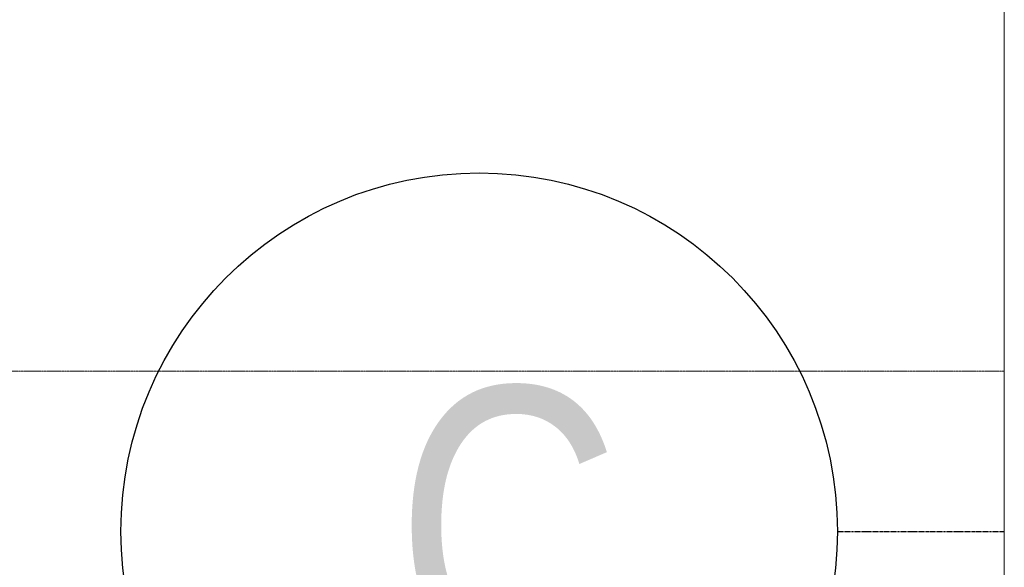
# Model space of a CAD drawing. Header units: millimetres. Extents: x 2001279 to 2569134, y 699790 to 1241062.
# Tile 23 of 38: x 2324645 to 2330829, y 1030280 to 1033717. Entities that reach past the tile are written whole.
import ezdxf

# ---------------------------------------------------------------- set-up
doc = ezdxf.new("R2010")
doc.units = ezdxf.units.MM
doc.header["$MEASUREMENT"] = 0
doc.linetypes.add('Grid Line', pattern=[22.225, 12.7, -3.175, 3.175, -3.175])
doc.linetypes.add('IMPORT-va006-h02-a-200-1-0001_Center 1_8_', pattern=[5.55625, 3.175, -0.79375, 0.79375, -0.79375])
doc.layers.add('822_Akselinjer', color=8, linetype='Grid Line')
doc.layers.add('822_Akselinjer tekst', color=8, linetype='Continuous')
doc.layers.add('A852-TYNN', color=7, linetype='Continuous', lineweight=9)
doc.layers.add('va006-h02-a-200-1-0001_A-DETL', color=5, linetype='Continuous', lineweight=5)
doc.styles.add('Arial', font='arial.ttf', dxfattribs={"width": 0.8})

# ---------------------------------------------------------------- blocks, each defined once
blk = doc.blocks.new('Grid - 1mm txt-1155012-Copy of ENVA-A-TO-E1-200-D-001')
at = {"layer": '822_Akselinjer tekst'}
blk.add_circle((0, 0), 4.5, dxfattribs=at)

msp = doc.modelspace()

# ---------------------------------------------------------------- linework, layer by layer
at = {"layer": '822_Akselinjer'}
msp.add_line((2329780.4, 1030505.4), (2330829.1, 1030505.4), dxfattribs=at)

# ---------------------------------------------------------------- texts
at = {"layer": '822_Akselinjer tekst', "insert": (2327713.8, 1031410.3), "char_height": 1750, "width": 0.8, "attachment_point": 2, "line_spacing_factor": 0.938532, "style": 'Arial', "bg_fill": 2}
msp.add_mtext('\\fArial|b0|i0|c0|p34|;C', dxfattribs=at)

# ---------------------------------------------------------------- next in the draw order: linework, layer by layer
at = {"layer": 'A852-TYNN', "lineweight": 18}
msp.add_lwpolyline([(2305232.6, 1020008.3), (2330829.1, 1020008.3), (2330829.1, 1042941.1), (2305232.6, 1042941.1)], close=True, dxfattribs=at)
at = {"layer": 'va006-h02-a-200-1-0001_A-DETL', "linetype": 'IMPORT-va006-h02-a-200-1-0001_Center 1_8_', "flags": 128}
msp.add_lwpolyline([(2330829.1, 1031510.1), (2305232.6, 1031510.3)], dxfattribs=at)

# ---------------------------------------------------------------- next in the draw order: block references
at = {"layer": '822_Akselinjer tekst', "xscale": 499.9999999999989, "yscale": 499.9999999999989, "zscale": 499.9999999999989, "rotation": 270}
msp.add_blockref('Grid - 1mm txt-1155012-Copy of ENVA-A-TO-E1-200-D-001', (2327530.4, 1030505.4), dxfattribs=at)

doc.saveas('drawing.dxf')
